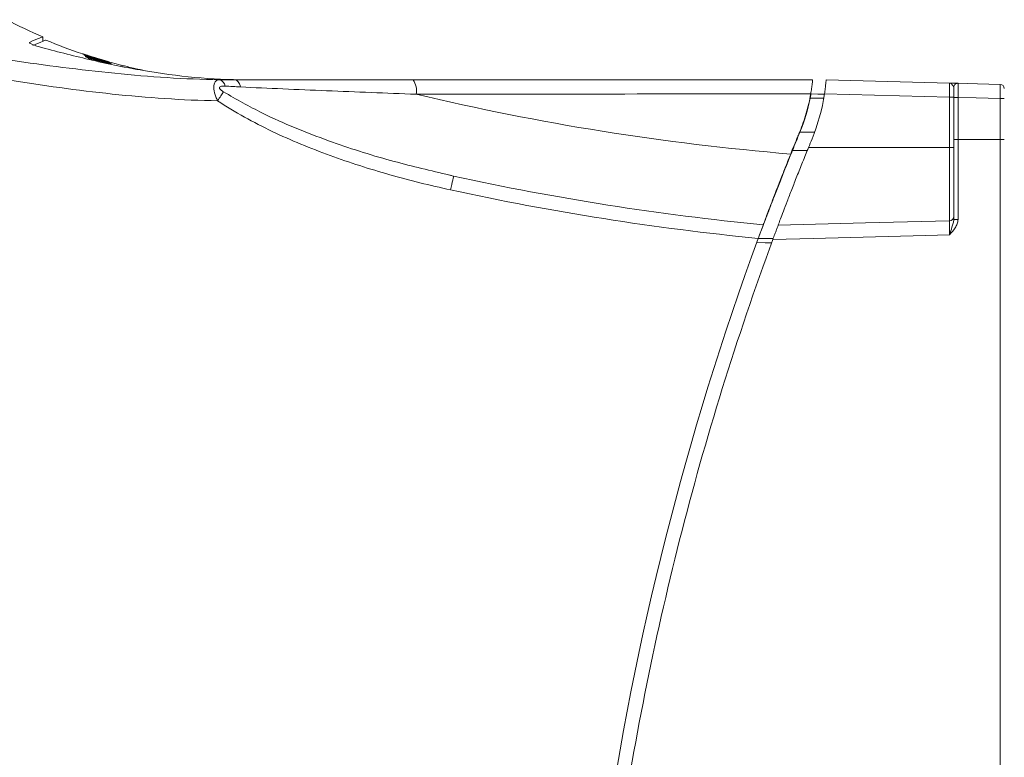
# Model space of a CAD drawing. Header units: millimetres. Extents: x 97 to 538, y 57 to 365.
# Tile 29 of 42: x 393 to 463, y 249 to 301. Entities that reach past the tile are written whole.
import ezdxf

# ---------------------------------------------------------------- set-up
doc = ezdxf.new("R2010")
doc.units = ezdxf.units.MM

msp = doc.modelspace()

# ---------------------------------------------------------------- linework, layer by layer
at = {"color": 7, "linetype": 'Continuous', "lineweight": 15}
for p, q in [((394.941, 299.78), (394.934, 299.776)), ((394.941, 299.78), (394.941, 299.78)), ((394.941, 299.468), (394.941, 299.78)), ((394.941, 299.468), (394.941, 299.776)), ((397.909, 298.47), (397.885, 298.48)), ((397.995, 298.355), (397.99, 298.357)), ((400.491, 297.757), (400.463, 297.765)), ((400.598, 297.691), (400.573, 297.698)), ((450.667, 296.72), (459.438, 296.49)), ((449.571, 295.72), (449.571, 295.72)), ((449.571, 295.72), (449.571, 295.719)), ((459.454, 295.488), (450.551, 295.722)), ((459.454, 291.905), (459.454, 295.488)), ((459.454, 295.488), (459.746, 295.488)), ((449.846, 292.99), (448.798, 292.99)), ((463.054, 292.468), (460.054, 292.467)), ((449.325, 291.692), (448.27, 291.692)), ((449.412, 291.905), (459.454, 291.905)), ((459.454, 286.698), (459.454, 291.905)), ((459.454, 291.905), (459.746, 291.905)), ((423.608, 289.999), (424.006, 289.919)), ((424.157, 289.872), (423.61, 290.008)), ((446.199, 286.414), (446.199, 286.414))]:
    msp.add_line(p, q, dxfattribs=at)
at = {"color": 7, "linetype": 'Continuous', "lineweight": 15, "flags": 128}
for points in [[(460.054, 296.474), (461.441, 296.437), (463.054, 296.395)], [(407.79, 295.86), (407.749, 295.798), (407.703, 295.73), (407.654, 295.656), (407.601, 295.576), (407.546, 295.493), (407.488, 295.407), (407.429, 295.318), (407.37, 295.229)], [(450.548, 295.703), (450.08, 295.711), (449.592, 295.719)], [(449.535, 295.423), (450.134, 295.413), (450.499, 295.407)], [(463.054, 295.391), (461.347, 295.436), (460.054, 295.47)], [(424.157, 289.872), (424.153, 289.857), (424.142, 289.804), (424.122, 289.715), (424.096, 289.593), (424.064, 289.445), (424.026, 289.274), (423.986, 289.089), (423.944, 288.895)], [(447.253, 286.378), (453.473, 286.541), (459.454, 286.698)], [(445.73, 285.143), (446.33, 285.133), (446.364, 285.132), (446.788, 285.125)], [(446.899, 285.425), (446.364, 285.434), (445.84, 285.443)], [(459.438, 285.687), (457.747, 285.642), (449.753, 285.433), (446.874, 285.358)]]:
    msp.add_lwpolyline(points, dxfattribs=at)
at = {"color": 7, "linetype": 'Continuous', "lineweight": 15}
for centre, radius, start, end in [((407.367, 296.202), 0.542, 7.58187, 75.44937), ((420.196, 295.943), 1.328, 349.23932, 35.7758), ((460.046, 296.174), 0.3, 88.5, 180), ((463.046, 296.095), 0.3, 0, 88.5), ((462.883, 469.405), 178.571, 256.60034, 265.26605), ((436.712, 297.837), 14, 337.69169, 351.3108), ((459.977, 312.571), 17.102, 269.22637, 270.2578), ((463.125, 310.574), 15.183, 269.7293, 270.8318), ((449.035, 293.048), 0.244, 183.54994, 193.75303), ((647.212, 211.469), 213.53, 157.69169, 157.8705), ((459.976, 299.913), 7.446, 268.23033, 270.59938), ((463.125, 299.237), 6.77, 269.39474, 271.86771), ((448.506, 291.75), 0.244, 183.38689, 193.64944), ((459.446, 286.998), 0.3, 271.5, 0), ((459.975, 294.646), 7.854, 268.32787, 270.57393), ((647.212, 211.469), 214.53, 159.82886, 171.76899)]:
    msp.add_arc(centre, radius, start, end, dxfattribs=at)
msp.add_ellipse((459.446, 295.489), major_axis=(-0.008, 1.001), ratio=0.007841, start_param=4.711437, end_param=6.282918, dxfattribs=at)
for points in [[(392.328, 300.995), (393.185, 300.557), (394.057, 300.152), (394.941, 299.78)], [(395.141, 299.546), (396.878, 298.826), (398.663, 298.233), (400.481, 297.772)], [(449.707, 296.72), (440.116, 296.72), (430.64, 296.72), (421.273, 296.72)], [(407.904, 296.274), (408.266, 296.252), (408.63, 296.232), (408.996, 296.214)], [(448.798, 292.99), (449.121, 293.776), (449.372, 294.59), (449.535, 295.423)], [(448.27, 291.692), (448.444, 292.126), (448.621, 292.558), (448.798, 292.99)], [(459.746, 286.796), (459.746, 288.687), (459.746, 290.578), (459.746, 292.47)], [(463.054, 242.041), (463.054, 258.85), (463.054, 275.659), (463.054, 292.468)], [(448.263, 291.736), (448.224, 291.638), (448.185, 291.541), (448.146, 291.444)], [(423.944, 288.895), (431.176, 287.32), (438.473, 286.162), (445.84, 285.444)], [(446.197, 286.408), (446.196, 286.407), (446.196, 286.407), (446.196, 286.407)]]:
    msp.add_open_spline(points, degree=3, dxfattribs=at)
for points, knots in [([(394.869, 299.013), (394.746, 299.045), (394.624, 299.082), (394.397, 299.156), (394.293, 299.195), (394.124, 299.265), (394.058, 299.298), (393.98, 299.35), (393.968, 299.369), (393.987, 299.378)], [0, 0, 0, 0, 0.25, 0.25, 0.5, 0.5, 0.75, 0.75, 1, 1, 1, 1]), ([(393.987, 299.378), (394.298, 299.529), (394.534, 299.63), (394.852, 299.756), (394.935, 299.782), (394.941, 299.78)], [0, 0, 0, 0, 0.5, 0.5, 1, 1, 1, 1]), ([(394.223, 299.152), (394.528, 299.297), (394.758, 299.394), (395.065, 299.519), (395.142, 299.546), (395.141, 299.546)], [0, 0, 0, 0, 0.5, 0.5, 1, 1, 1, 1]), ([(409.433, 296.72), (406.96, 296.72), (404.511, 296.966), (400.863, 297.588), (399.655, 297.836), (397.253, 298.39), (396.059, 298.695), (394.869, 299.013)], [0, 0, 0, 0, 0.5, 0.5, 0.75, 0.75, 1, 1, 1, 1]), ([(397.762, 298.564), (397.74, 298.573), (397.754, 298.569), (397.831, 298.544), (397.893, 298.524), (398.132, 298.447), (398.363, 298.373), (398.718, 298.263), (398.84, 298.226), (399.069, 298.158), (399.178, 298.127), (399.366, 298.072), (399.445, 298.05), (399.561, 298.016), (399.597, 298.006), (399.619, 297.999), (399.604, 298.003), (399.528, 298.023), (399.466, 298.04), (399.225, 298.106), (398.992, 298.173), (398.634, 298.28), (398.513, 298.318), (398.286, 298.389), (398.178, 298.424), (397.992, 298.485), (397.913, 298.512), (397.799, 298.551), (397.762, 298.564), (397.74, 298.573)], [-0.0625, -0.0625, 0, 0, 0.0625, 0.0625, 0.125, 0.125, 0.25, 0.25, 0.3125, 0.3125, 0.375, 0.375, 0.4375, 0.4375, 0.5, 0.5, 0.5625, 0.5625, 0.625, 0.625, 0.75, 0.75, 0.8125, 0.8125, 0.875, 0.875, 0.9375, 0.9375, 1, 1, 1.0625, 1.0625]), ([(397.771, 298.561), (397.767, 298.563), (397.76, 298.566), (397.76, 298.565), (397.761, 298.565)], [0, 0, 0, 0, 0.471043, 1, 1, 1, 1]), ([(397.864, 298.487), (397.842, 298.5), (397.857, 298.498), (397.933, 298.478), (397.995, 298.46), (398.235, 298.389), (398.466, 298.318), (398.823, 298.211), (398.945, 298.175), (399.173, 298.108), (399.282, 298.076), (399.469, 298.021), (399.548, 297.998), (399.664, 297.964), (399.7, 297.952), (399.722, 297.943), (399.707, 297.945), (399.631, 297.962), (399.569, 297.977), (399.327, 298.038), (399.094, 298.1), (398.735, 298.203), (398.614, 298.239), (398.386, 298.309), (398.278, 298.343), (398.093, 298.404), (398.014, 298.431), (397.9, 298.472), (397.864, 298.487), (397.842, 298.5)], [-0.0625, -0.0625, 0, 0, 0.0625, 0.0625, 0.125, 0.125, 0.25, 0.25, 0.3125, 0.3125, 0.375, 0.375, 0.4375, 0.4375, 0.5, 0.5, 0.5625, 0.5625, 0.625, 0.625, 0.75, 0.75, 0.8125, 0.8125, 0.875, 0.875, 0.9375, 0.9375, 1, 1, 1.0625, 1.0625]), ([(397.885, 298.48), (397.881, 298.481), (397.877, 298.483), (397.878, 298.483), (397.878, 298.482)], [0, 0, 0, 0, 0.765037, 1, 1, 1, 1]), ([(399.602, 298.004), (399.601, 298.004), (399.599, 298.004), (399.595, 298.005), (399.553, 298.016), (399.43, 298.049), (399.185, 298.118), (398.869, 298.209), (398.522, 298.315), (398.199, 298.417), (397.977, 298.49), (397.909, 298.514), (397.893, 298.519)], [0, 0, 0, 0, 0.021157, 0.023826, 0.093556, 0.220107, 0.361725, 0.506479, 0.654185, 0.803843, 0.953555, 1, 1, 1, 1]), ([(399.654, 297.957), (399.627, 297.963), (399.561, 297.978), (399.355, 298.031), (399.058, 298.111), (398.716, 298.209), (398.378, 298.311), (398.104, 298.4), (397.962, 298.45), (397.918, 298.467), (397.909, 298.47)], [0, 0, 0, 0, 0.09389, 0.23027, 0.376568, 0.526216, 0.67785, 0.83025, 0.965066, 1, 1, 1, 1]), ([(407.503, 296.727), (405.013, 296.764), (402.528, 296.938), (398.816, 297.309), (397.581, 297.451), (395.113, 297.761), (393.881, 297.929), (392.65, 298.11)], [0, 0, 0, 0, 0.5, 0.5, 0.75, 0.75, 1, 1, 1, 1]), ([(397.965, 298.365), (397.943, 298.381), (397.957, 298.381), (398.034, 298.366), (398.096, 298.351), (398.335, 298.288), (398.568, 298.223), (398.925, 298.122), (399.047, 298.087), (399.276, 298.022), (399.385, 297.992), (399.572, 297.938), (399.651, 297.915), (399.766, 297.88), (399.802, 297.868), (399.824, 297.856), (399.809, 297.856), (399.733, 297.869), (399.672, 297.882), (399.43, 297.936), (399.196, 297.993), (398.837, 298.089), (398.715, 298.123), (398.487, 298.189), (398.378, 298.222), (398.194, 298.281), (398.115, 298.308), (398.001, 298.35), (397.965, 298.365), (397.943, 298.381)], [-0.0625, -0.0625, 0, 0, 0.0625, 0.0625, 0.125, 0.125, 0.25, 0.25, 0.3125, 0.3125, 0.375, 0.375, 0.4375, 0.4375, 0.5, 0.5, 0.5625, 0.5625, 0.625, 0.625, 0.75, 0.75, 0.8125, 0.8125, 0.875, 0.875, 0.9375, 0.9375, 1, 1, 1.0625, 1.0625]), ([(398.43, 298.123), (398.418, 298.127), (398.332, 298.156), (398.227, 298.19), (398.171, 298.205), (398.152, 298.21)], [0, 0, 0, 0, 0.0930581, 0.689039, 1, 1, 1, 1]), ([(399.69, 297.949), (399.689, 297.949), (399.688, 297.95), (399.678, 297.951), (399.657, 297.956), (399.654, 297.957)], [0, 0, 0, 0, 0.208013, 0.86603, 1, 1, 1, 1]), ([(399.781, 297.862), (399.781, 297.862), (399.782, 297.862), (399.761, 297.865), (399.72, 297.873), (399.693, 297.878)], [0, 0, 0, 0, 0.070493, 0.39179, 1, 1, 1, 1]), ([(400.463, 297.765), (400.46, 297.766), (400.453, 297.768), (400.454, 297.767), (400.455, 297.767)], [0, 0, 0, 0, 0.5287841, 1, 1, 1, 1]), ([(400.517, 297.763), (400.504, 297.766), (400.492, 297.769), (400.481, 297.772), (400.481, 297.772), (400.481, 297.772), (400.481, 297.772)], [0, 0, 0, 0, 0.00006328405, 0.00006328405, 0.00006328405, 0.00006334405, 0.00006334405, 0.00006334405, 0.00006334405]), ([(402.018, 297.414), (401.974, 297.423), (401.924, 297.434), (401.813, 297.458), (401.75, 297.472), (401.556, 297.514), (401.411, 297.547), (401.123, 297.614), (400.979, 297.648), (400.719, 297.712), (400.605, 297.74), (400.517, 297.763)], [0, 0, 0, 0, 0.125, 0.125, 0.25, 0.25, 0.5, 0.5, 0.75, 0.75, 1, 1, 1, 1]), ([(400.573, 297.698), (400.569, 297.7), (400.564, 297.701), (400.565, 297.701), (400.566, 297.7)], [0, 0, 0, 0, 0.732824, 1, 1, 1, 1]), ([(402.054, 297.407), (402.054, 297.407), (402.054, 297.407), (402.054, 297.407), (402.043, 297.409), (402.031, 297.412), (402.018, 297.414)], [-0.00000006, -0.00000006, -0.00000006, -0.00000006, 0, 0, 0, 0.00006296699, 0.00006296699, 0.00006296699, 0.00006296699]), ([(392.427, 296.72), (394.901, 296.322), (397.381, 295.974), (402.362, 295.447), (404.864, 295.27), (407.37, 295.229)], [0, 0, 0, 0, 0.5, 0.5, 1, 1, 1, 1]), ([(407.503, 296.727), (407.399, 296.728), (407.306, 296.696), (407.163, 296.557), (407.113, 296.446), (407.083, 296.156), (407.103, 295.977), (407.177, 295.698), (407.209, 295.603), (407.282, 295.415), (407.324, 295.322), (407.37, 295.229)], [0, 0, 0, 0, 0.25, 0.25, 0.5, 0.5, 0.75, 0.75, 0.875, 0.875, 1, 1, 1, 1]), ([(408.593, 296.72), (408.409, 296.719), (408.227, 296.72), (407.864, 296.723), (407.683, 296.725), (407.503, 296.727)], [0, 0, 0, 0, 0.5, 0.5, 1, 1, 1, 1]), ([(408.593, 296.72), (408.674, 296.72), (408.756, 296.672), (408.897, 296.496), (408.956, 296.367), (408.996, 296.214)], [0, 0, 0, 0, 0.5, 0.5, 1, 1, 1, 1]), ([(421.273, 296.72), (419.082, 296.72), (416.92, 296.72), (413.734, 296.72), (412.68, 296.72), (410.609, 296.72), (409.59, 296.72), (408.593, 296.72)], [0, 0, 0, 0, 0.5, 0.5, 0.75, 0.75, 1, 1, 1, 1]), ([(449.571, 295.72), (449.594, 295.851), (449.615, 295.98), (449.65, 296.221), (449.664, 296.332), (449.698, 296.61), (449.707, 296.72), (449.707, 296.72)], [0, 0, 0, 0, 0.25, 0.25, 0.5, 0.5, 1, 1, 1, 1]), ([(450.551, 295.722), (450.571, 295.852), (450.589, 295.981), (450.619, 296.223), (450.631, 296.333), (450.659, 296.611), (450.667, 296.72), (450.667, 296.72)], [0, 0, 0, 0, 0.25, 0.25, 0.5, 0.5, 1, 1, 1, 1]), ([(459.746, 296.174), (459.746, 296.207), (459.727, 296.245), (459.68, 296.319), (459.652, 296.355), (459.562, 296.449), (459.5, 296.488), (459.438, 296.49)], [0, 0, 0, 0, 0.25, 0.25, 0.5, 0.5, 1, 1, 1, 1]), ([(460.054, 296.474), (460.054, 296.474), (460.033, 296.474), (459.96, 296.476), (459.91, 296.478), (459.735, 296.482), (459.584, 296.486), (459.438, 296.49)], [0, 0, 0, 0, 0.25, 0.25, 0.5, 0.5, 1, 1, 1, 1]), ([(460.054, 296.474), (460.056, 296.474), (460.057, 296.364), (460.057, 296.086), (460.057, 295.975), (460.056, 295.732), (460.055, 295.602), (460.054, 295.47)], [0, 0, 0, 0, 0.5, 0.5, 0.75, 0.75, 1, 1, 1, 1]), ([(463.054, 295.391), (463.055, 295.523), (463.056, 295.653), (463.057, 295.896), (463.057, 296.008), (463.057, 296.286), (463.056, 296.395), (463.054, 296.395)], [0, 0, 0, 0, 0.25, 0.25, 0.5, 0.5, 1, 1, 1, 1]), ([(407.79, 295.86), (407.718, 295.904), (407.648, 295.952), (407.558, 296.038), (407.531, 296.07), (407.498, 296.138), (407.498, 296.173), (407.53, 296.222), (407.558, 296.237), (407.619, 296.259), (407.653, 296.266), (407.756, 296.279), (407.83, 296.278), (407.904, 296.274)], [0, 0, 0, 0, 0.25, 0.25, 0.375, 0.375, 0.5, 0.5, 0.625, 0.625, 0.75, 0.75, 1, 1, 1, 1]), ([(423.61, 290.008), (422.296, 290.318), (419.478, 290.981), (415.907, 292.121), (412.881, 293.289), (410.36, 294.399), (408.705, 295.34), (407.79, 295.86)], [0, 0, 0, 0, 0.2391251, 0.5125591, 0.6629401, 0.8137242, 1, 1, 1, 1]), ([(408.996, 296.214), (409.987, 296.167), (410.996, 296.12), (413.043, 296.029), (414.081, 295.985), (417.22, 295.855), (419.349, 295.773), (421.501, 295.696)], [0, 0, 0, 0, 0.25, 0.25, 0.5, 0.5, 1, 1, 1, 1]), ([(421.501, 295.696), (426.118, 295.701), (430.777, 295.706), (440.139, 295.714), (444.844, 295.717), (449.571, 295.719)], [0, 0, 0, 0, 0.5, 0.5, 1, 1, 1, 1]), ([(449.571, 295.719), (449.496, 295.258), (449.387, 294.803), (449.125, 293.906), (448.969, 293.465), (448.792, 293.033)], [0, 0, 0, 0, 0.5, 0.5, 1, 1, 1, 1]), ([(449.592, 295.719), (449.591, 295.719), (449.585, 295.687), (449.564, 295.577), (449.55, 295.501), (449.535, 295.423)], [0, 0, 0, 0, 0.5, 0.5, 1, 1, 1, 1]), ([(449.592, 295.719), (449.591, 295.719), (449.586, 295.719), (449.579, 295.719), (449.575, 295.72), (449.573, 295.72)], [0, 0, 0, 0, 0.197776, 0.577638, 1, 1, 1, 1]), ([(459.746, 295.471), (459.746, 295.564), (459.746, 295.655), (459.746, 295.825), (459.746, 295.903), (459.746, 296.097), (459.746, 296.174), (459.746, 296.174)], [0, 0, 0, 0, 0.25, 0.25, 0.5, 0.5, 1, 1, 1, 1]), ([(407.37, 295.229), (408.615, 294.401), (409.918, 293.691), (412.594, 292.413), (413.97, 291.846), (416.769, 290.827), (418.185, 290.376), (421.045, 289.569), (422.489, 289.212), (423.944, 288.895)], [0, 0, 0, 0, 0.25, 0.25, 0.5, 0.5, 0.75, 0.75, 1, 1, 1, 1]), ([(459.746, 292.47), (459.746, 292.841), (459.746, 293.213), (459.746, 293.584), (459.746, 294.213), (459.746, 294.842), (459.746, 295.471)], [0, 0, 0, 0, 0.001114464, 0.001114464, 0.001114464, 0.003001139, 0.003001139, 0.003001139, 0.003001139]), ([(460.054, 295.47), (460.054, 294.84), (460.054, 294.211), (460.054, 293.582), (460.054, 293.21), (460.054, 292.838), (460.054, 292.467)], [0, 0, 0, 0, 0.00188779, 0.00188779, 0.00188779, 0.003002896, 0.003002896, 0.003002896, 0.003002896]), ([(463.054, 292.468), (463.054, 292.839), (463.054, 293.211), (463.054, 293.583), (463.054, 294.185), (463.054, 294.788), (463.054, 295.391)], [0, 0, 0, 0, 0.001115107, 0.001115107, 0.001115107, 0.00292335, 0.00292335, 0.00292335, 0.00292335]), ([(448.792, 293.033), (448.747, 292.925), (448.703, 292.817), (448.658, 292.708), (448.614, 292.6), (448.57, 292.492), (448.526, 292.383), (448.438, 292.168), (448.35, 291.952), (448.263, 291.736)], [0, 0, 0, 0, 0.000351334, 0.000351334, 0.000351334, 0.000702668, 0.000702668, 0.000702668, 0.001401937, 0.001401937, 0.001401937, 0.001401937]), ([(460.054, 292.467), (460.054, 292.267), (460.054, 292.067), (460.054, 291.867), (460.054, 291.067), (460.054, 290.267), (460.054, 289.467), (460.054, 288.576), (460.054, 287.684), (460.054, 286.793)], [0, 0, 0, 0, 0.0006, 0.0006, 0.0006, 0.003, 0.003, 0.003, 0.005674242, 0.005674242, 0.005674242, 0.005674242]), ([(445.848, 285.465), (445.852, 285.477), (445.864, 285.507), (445.952, 285.745), (446.103, 286.144), (446.312, 286.697), (446.581, 287.4), (446.901, 288.231), (447.265, 289.167), (447.718, 290.318), (448.066, 291.184), (448.27, 291.692)], [0, 0, 0, 0, 0.070215, 0.176641, 0.281539, 0.38918, 0.499161, 0.612267, 0.723517, 0.837712, 1, 1, 1, 1]), ([(449.412, 291.905), (449.27, 291.556), (449.131, 291.211), (448.858, 290.53), (448.723, 290.192), (448.464, 289.534), (448.341, 289.221), (448.167, 288.773), (448.11, 288.628), (448.001, 288.345), (447.948, 288.207), (447.797, 287.815), (447.707, 287.579), (447.548, 287.161), (447.479, 286.978), (447.368, 286.684), (447.326, 286.571), (447.282, 286.456), (447.271, 286.427), (447.257, 286.388), (447.253, 286.378), (447.253, 286.378)], [0, 0, 0, 0, 0.125, 0.125, 0.25, 0.25, 0.375, 0.375, 0.4375, 0.4375, 0.5, 0.5, 0.625, 0.625, 0.75, 0.75, 0.875, 0.875, 0.9375, 0.9375, 1, 1, 1, 1]), ([(448.146, 291.444), (448.029, 291.151), (447.792, 290.558), (447.455, 289.701), (447.139, 288.889), (446.86, 288.162), (446.619, 287.531), (446.429, 287.027), (446.295, 286.67), (446.227, 286.489), (446.217, 286.462), (446.216, 286.459)], [0, 0, 0, 0, 0.122512, 0.248572, 0.371145, 0.497331, 0.618735, 0.743875, 0.861568, 0.982959, 1, 1, 1, 1]), ([(446.199, 286.414), (442.494, 286.769), (438.801, 287.238), (431.449, 288.393), (427.793, 289.08), (424.157, 289.872)], [0, 0, 0, 0, 0.5, 0.5, 1, 1, 1, 1]), ([(459.746, 286.796), (459.746, 286.7), (459.727, 286.609), (459.68, 286.428), (459.652, 286.338), (459.562, 286.066), (459.5, 285.877), (459.438, 285.687)], [0, 0, 0, 0, 0.25, 0.25, 0.5, 0.5, 1, 1, 1, 1]), ([(460.054, 286.793), (460.054, 286.683), (460.033, 286.577), (459.96, 286.372), (459.91, 286.277), (459.735, 286.005), (459.584, 285.845), (459.438, 285.687)], [0, 0, 0, 0, 0.25, 0.25, 0.5, 0.5, 1, 1, 1, 1]), ([(459.438, 285.687), (459.44, 285.953), (459.443, 286.215), (459.447, 286.494), (459.449, 286.57), (459.451, 286.671), (459.453, 286.698), (459.454, 286.698)], [0, 0, 0, 0, 0.5, 0.5, 0.75, 0.75, 1, 1, 1, 1]), ([(445.84, 285.444), (445.886, 285.57), (445.932, 285.693), (446.018, 285.926), (446.058, 286.033), (446.158, 286.304), (446.199, 286.414), (446.199, 286.414)], [0, 0, 0, 0, 0.25, 0.25, 0.5, 0.5, 1, 1, 1, 1]), ([(446.874, 285.358), (446.922, 285.488), (446.969, 285.615), (447.059, 285.857), (447.1, 285.969), (447.172, 286.161), (447.202, 286.24), (447.242, 286.349), (447.253, 286.378), (447.253, 286.378)], [0, 0, 0, 0, 0.25, 0.25, 0.5, 0.5, 0.75, 0.75, 1, 1, 1, 1]), ([(446.874, 285.358), (445.584, 281.86), (444.386, 278.33), (442.175, 271.209), (441.162, 267.613), (439.326, 260.378), (438.502, 256.736), (437.047, 249.413), (436.416, 245.734), (435.882, 242.038)], [0, 0, 0, 0, 0.25, 0.25, 0.5, 0.5, 0.75, 0.75, 1, 1, 1, 1])]:
    msp.add_open_spline(points, degree=3, knots=knots, dxfattribs=at)

doc.saveas('drawing.dxf')
